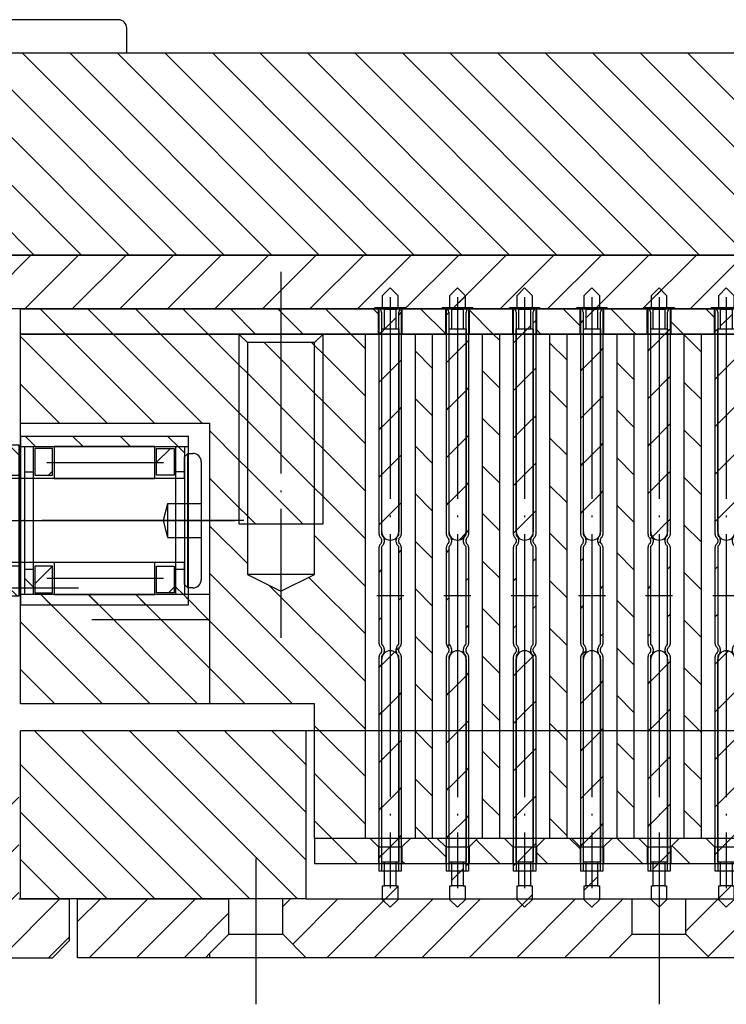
# Model space of a CAD drawing. Extents: x -1763 to 4575, y -3429 to 1051.
# Tile 54 of 80: x 3095 to 3137, y -2498 to -2440. Entities that reach past the tile are written whole.
import ezdxf

# ---------------------------------------------------------------- set-up
doc = ezdxf.new("R2010")
doc.units = 0
doc.linetypes.add('DASHED', pattern=[15, 7, -8])
doc.linetypes.add('DOT_CENTER', pattern=[14, 12, -1, 0, -1])
doc.layers.get('0').update_dxf_attribs({"linetype": 'CONTINUOUS'})
doc.layers.add('1', color=7, linetype='CONTINUOUS')
pattern_1 = [(135, (189.2647, 256.1394), (-1.4142136, -1.4142136), [])]
pattern_2 = [(135, (1e-14, 0), (-1.4142136, -1.4142136), [])]
pattern_3 = [(45, (1e-14, 0), (-1.4142136, 1.4142136), [])]
pattern_4 = [(45, (0, 0), (-1.4142136, 1.4142136), [])]
pattern_5 = [(135, (0, 0), (-1.4142136, -1.4142136), [])]

# ---------------------------------------------------------------- blocks, each defined once
blk = doc.blocks.new('WASHER_CAMROLL__30', base_point=(3092.905, -2474.051))
at = {"layer": '1', "linetype": 'CONTINUOUS'}
h = blk.add_hatch(dxfattribs=at)
h.set_pattern_fill('USER', color=6, scale=2, angle=135, pattern_type=0)
h.set_pattern_definition(pattern_1)
h.paths.add_polyline_path([(3094.9, -2465.051), (3094.1, -2465.051), (3094.1, -2466.851), (3094.9, -2466.851)])
h = blk.add_hatch(dxfattribs=at)
h.set_pattern_fill('USER', color=6, scale=2, angle=135, pattern_type=0)
h.set_pattern_definition(pattern_1)
h.paths.add_polyline_path([(3094.9, -2472.251), (3094.1, -2472.251), (3094.1, -2474.051), (3094.9, -2474.051)])
at = {"layer": '1', "color": 6, "linetype": 'CONTINUOUS'}
for p, q in [((3094.1, -2466.851), (3094.1, -2465.051)), ((3094.1, -2465.051), (3094.9, -2465.051)), ((3094.9, -2465.051), (3094.9, -2466.851)), ((3094.1, -2472.251), (3094.1, -2466.851)), ((3094.1, -2466.851), (3094.9, -2466.851)), ((3094.9, -2466.851), (3094.9, -2472.251)), ((3094.9, -2472.251), (3094.1, -2472.251)), ((3094.1, -2474.051), (3094.1, -2472.251)), ((3094.9, -2472.251), (3094.9, -2474.051)), ((3094.9, -2474.051), (3094.1, -2474.051))]:
    blk.add_line(p, q, dxfattribs=at)
at = {"layer": '1', "color": 6, "linetype": 'DOT_CENTER'}
blk.add_line((3092.905, -2469.551), (3096.197, -2469.551), dxfattribs=at)
blk = doc.blocks.new('BEARING1_T__S__24', base_point=(276.807, -508.984))
at = {"layer": '1', "linetype": 'CONTINUOUS'}
h = blk.add_hatch(dxfattribs=at)
h.set_pattern_fill('USER', color=1, scale=2, angle=45, pattern_type=0)
h.set_pattern_definition(pattern_3)
h.paths.add_polyline_path([(300.089, -498.984), (290.089, -498.984), (290.089, -499.584), (290.339, -499.584), (290.839, -499.584), (292.089, -499.584), (298.089, -499.584), (299.339, -499.584), (299.839, -499.584), (300.089, -499.584)])
h = blk.add_hatch(dxfattribs=at)
h.set_pattern_fill('USER', color=1, scale=2, angle=45, pattern_type=0)
h.set_pattern_definition(pattern_4)
h.paths.add_polyline_path([(290.839, -499.584), (290.839, -501.084), (290.339, -501.084), (290.339, -499.584)])
h = blk.add_hatch(dxfattribs=at)
h.set_pattern_fill('USER', color=1, scale=2, angle=45, pattern_type=0)
h.set_pattern_definition(pattern_3)
h.paths.add_polyline_path([(299.839, -499.584), (299.339, -499.584), (299.339, -501.084), (299.839, -501.084)])
h = blk.add_hatch(dxfattribs=at)
h.set_pattern_fill('USER', color=1, scale=2, angle=135, pattern_type=0)
h.set_pattern_definition(pattern_2)
h.paths.add_polyline_path([(291.989, -499.684), (290.939, -499.684), (290.939, -501.284), (291.989, -501.284)])
h = blk.add_hatch(dxfattribs=at)
h.set_pattern_fill('USER', color=1, scale=2, angle=135, pattern_type=0)
h.set_pattern_definition(pattern_2)
h.paths.add_polyline_path([(299.239, -499.684), (298.189, -499.684), (298.189, -501.284), (299.239, -501.284)])
h = blk.add_hatch(dxfattribs=at)
h.set_pattern_fill('USER', color=1, scale=2, angle=45, pattern_type=0)
h.set_pattern_definition(pattern_4)
h.paths.add_polyline_path([(290.839, -506.884), (290.839, -508.384), (290.339, -508.384), (290.339, -506.884)])
h = blk.add_hatch(dxfattribs=at)
h.set_pattern_fill('USER', color=1, scale=2, angle=135, pattern_type=0)
h.set_pattern_definition(pattern_2)
h.paths.add_polyline_path([(291.989, -506.684), (290.939, -506.684), (290.939, -508.284), (291.989, -508.284)])
h = blk.add_hatch(dxfattribs=at)
h.set_pattern_fill('USER', color=1, scale=2, angle=135, pattern_type=0)
h.set_pattern_definition(pattern_2)
h.paths.add_polyline_path([(299.239, -506.684), (298.189, -506.684), (298.189, -508.284), (299.239, -508.284)])
h = blk.add_hatch(dxfattribs=at)
h.set_pattern_fill('USER', color=1, scale=2, angle=45, pattern_type=0)
h.set_pattern_definition(pattern_3)
h.paths.add_polyline_path([(299.839, -506.884), (299.339, -506.884), (299.339, -508.384), (299.839, -508.384)])
h = blk.add_hatch(dxfattribs=at)
h.set_pattern_fill('USER', color=1, scale=2, angle=45, pattern_type=0)
h.set_pattern_definition(pattern_3)
h.paths.add_polyline_path([(298.089, -508.384), (292.089, -508.384), (290.839, -508.384), (290.339, -508.384), (290.089, -508.384), (290.089, -508.984), (300.089, -508.984), (300.089, -508.384), (299.839, -508.384), (299.339, -508.384)])
at = {"layer": '1', "color": 1, "linetype": 'CONTINUOUS'}
for p, q in [((290.089, -498.984), (300.089, -498.984)), ((290.089, -499.584), (290.089, -498.984)), ((300.089, -498.984), (300.089, -499.584)), ((290.089, -508.384), (290.089, -499.584)), ((290.339, -499.584), (290.089, -499.584)), ((290.339, -499.584), (290.339, -501.084)), ((290.839, -499.584), (290.339, -499.584)), ((290.839, -501.084), (290.839, -499.584)), ((292.089, -499.584), (290.839, -499.584)), ((292.089, -499.584), (298.089, -499.584)), ((292.089, -501.484), (292.089, -499.584)), ((298.089, -499.584), (292.089, -499.584)), ((299.339, -499.584), (298.089, -499.584)), ((298.089, -499.584), (298.089, -501.484)), ((299.839, -499.584), (299.339, -499.584)), ((299.339, -499.584), (299.339, -501.084)), ((299.839, -501.084), (299.839, -499.584)), ((300.089, -499.584), (299.839, -499.584)), ((300.089, -499.584), (300.089, -508.384)), ((290.939, -499.684), (290.939, -501.284)), ((291.989, -499.684), (290.939, -499.684)), ((291.989, -501.284), (291.989, -499.684)), ((298.189, -499.684), (299.239, -499.684)), ((298.189, -501.284), (298.189, -499.684)), ((299.239, -499.684), (299.239, -501.284)), ((290.339, -501.084), (290.839, -501.084)), ((290.339, -501.084), (290.339, -506.884)), ((290.839, -506.884), (290.839, -501.084)), ((290.939, -501.284), (291.989, -501.284)), ((299.239, -501.284), (298.189, -501.284)), ((299.339, -501.084), (299.339, -506.884)), ((299.839, -501.084), (299.339, -501.084)), ((299.839, -506.884), (299.839, -501.084)), ((298.089, -501.484), (292.089, -501.484)), ((292.089, -506.484), (298.089, -506.484)), ((292.089, -508.384), (292.089, -506.484)), ((298.089, -506.484), (298.089, -508.384)), ((290.339, -506.884), (290.839, -506.884)), ((290.339, -506.884), (290.339, -508.384)), ((290.839, -508.384), (290.839, -506.884)), ((290.939, -506.684), (290.939, -508.284)), ((291.989, -506.684), (290.939, -506.684)), ((291.989, -508.284), (291.989, -506.684)), ((298.189, -508.284), (298.189, -506.684)), ((298.189, -506.684), (299.239, -506.684)), ((299.239, -506.684), (299.239, -508.284)), ((299.339, -506.884), (299.339, -508.384)), ((299.339, -506.884), (299.839, -506.884)), ((299.839, -508.384), (299.839, -506.884)), ((290.089, -508.984), (290.089, -508.384)), ((290.089, -508.384), (290.339, -508.384)), ((290.339, -508.384), (290.839, -508.384)), ((290.839, -508.384), (292.089, -508.384)), ((290.939, -508.284), (291.989, -508.284)), ((298.089, -508.384), (292.089, -508.384)), ((292.089, -508.384), (298.089, -508.384)), ((298.089, -508.384), (299.339, -508.384)), ((299.239, -508.284), (298.189, -508.284)), ((299.339, -508.384), (299.839, -508.384)), ((299.839, -508.384), (300.089, -508.384)), ((300.089, -508.384), (300.089, -508.984)), ((300.089, -508.984), (290.089, -508.984))]:
    blk.add_line(p, q, dxfattribs=at)
at = {"layer": '1', "color": 1, "linetype": 'DOT_CENTER'}
for p, q in [((298.522, -500.534), (291.588, -500.534)), ((286.807, -503.984), (302.397, -503.984)), ((291.588, -507.434), (298.522, -507.434))]:
    blk.add_line(p, q, dxfattribs=at)
blk = doc.blocks.new('SHAFT_CAMROLL__31', base_point=(3080.478, -2473.551))
at = {"layer": '1', "color": 3, "linetype": 'CONTINUOUS'}
for p, q in [((3104.95, -2465.551), (3104.75, -2465.751)), ((3104.75, -2467.051), (3104.75, -2465.751)), ((3104.95, -2473.551), (3104.95, -2465.551)), ((3104.95, -2465.551), (3105.25, -2465.551)), ((3105.75, -2466.051), (3105.75, -2468.551)), ((3082.25, -2467.051), (3081.75, -2467.551)), ((3082.25, -2467.051), (3082.25, -2472.051)), ((3104.75, -2467.051), (3082.25, -2467.051)), ((3104.75, -2467.051), (3104.75, -2472.051)), ((3081.75, -2471.551), (3081.75, -2467.551)), ((3105.75, -2468.551), (3105.75, -2473.051)), ((3082.25, -2472.051), (3081.75, -2471.551)), ((3104.75, -2472.051), (3082.25, -2472.051)), ((3104.75, -2473.351), (3104.75, -2472.051)), ((3104.75, -2473.351), (3104.95, -2473.551)), ((3105.25, -2473.551), (3104.95, -2473.551))]:
    blk.add_line(p, q, dxfattribs=at)
at = {"layer": '1', "color": 3, "linetype": 'DASHED'}
for p, q in [((3103.75, -2468.551), (3103.482, -2469.551)), ((3103.75, -2468.551), (3103.75, -2469.551)), ((3105.75, -2468.551), (3103.75, -2468.551)), ((3103.482, -2469.551), (3103.75, -2470.551)), ((3103.75, -2469.551), (3103.75, -2470.551)), ((3103.75, -2470.551), (3105.75, -2470.551))]:
    blk.add_line(p, q, dxfattribs=at)
at = {"layer": '1', "color": 3, "linetype": 'DOT_CENTER'}
for p, q in [((3080.728, -2469.551), (3103.482, -2469.551)), ((3103.482, -2469.551), (3103.75, -2469.551)), ((3103.75, -2469.551), (3107.744, -2469.551))]:
    blk.add_line(p, q, dxfattribs=at)
at = {"layer": '1', "color": 3, "linetype": 'CONTINUOUS'}
for centre, start, end in [((3105.25, -2466.051), 0, 90), ((3105.25, -2473.051), -90, 0)]:
    blk.add_arc(centre, 0.5, start, end, dxfattribs=at)
at = {"layer": '1', "yscale": -1, "rotation": 180}
blk.add_blockref('BEARING1_T__S__24', (3118.283, -2474.551), dxfattribs=at)
at = {"layer": '1'}
blk.add_blockref('WASHER_CAMROLL__30', (3092.905, -2474.051), dxfattribs=at)
blk = doc.blocks.new('CAMROLL_ASSY__32', base_point=(3088.478, -2476.051))
at = {"layer": '1'}
blk.add_blockref('SHAFT_CAMROLL__31', (3080.478, -2473.551), dxfattribs=at)
blk = doc.blocks.new('LOCKRING_S', base_point=(2980.704, -2483.551))
at = {"layer": '1', "color": 2, "linetype": 'DOT_CENTER'}
blk.add_line((3077.228, -2473.551), (3098.455, -2473.551), dxfattribs=at)
at = {"layer": '1'}
blk.add_blockref('CAMROLL_ASSY__32', (3088.478, -2476.051), dxfattribs=at)
blk = doc.blocks.new('PC_S', base_point=(3100, -2495.051))
at = {"layer": '1', "linetype": 'CONTINUOUS'}
h = blk.add_hatch(dxfattribs=at)
h.set_pattern_fill('USER', color=1, scale=2, angle=45, pattern_type=0)
h.set_pattern_definition(pattern_4)
h.paths.add_polyline_path([(3107.4, -2492.051), (3107.4, -2494.151), (3106.25, -2495.301), (3106, -2495.551), (3098.4, -2495.551), (3098.4, -2492.051)])
h = blk.add_hatch(dxfattribs=at)
h.set_pattern_fill('USER', color=1, scale=2, angle=45, pattern_type=0)
h.set_pattern_definition(pattern_4)
h.paths.add_polyline_path([(3131.4, -2492.051), (3131.4, -2494.151), (3130, -2495.551), (3112, -2495.551), (3110.6, -2494.151), (3110.6, -2492.051), (3112, -2492.051)])
h = blk.add_hatch(dxfattribs=at)
h.set_pattern_fill('USER', color=1, scale=2, angle=45, pattern_type=0)
h.set_pattern_definition(pattern_4)
h.paths.add_polyline_path([(3153.75, -2492.051), (3155.4, -2492.051), (3155.4, -2494.151), (3154, -2495.551), (3136, -2495.551), (3134.6, -2494.151), (3134.6, -2492.051)])
at = {"layer": '1', "color": 1, "linetype": 'DOT_CENTER'}
for p, q in [((3109, -2489.642), (3109, -2498.324)), ((3133, -2489.642), (3133, -2498.324))]:
    blk.add_line(p, q, dxfattribs=at)
at = {"layer": '1', "color": 1, "linetype": 'CONTINUOUS'}
for p, q in [((3098.4, -2492.051), (3107.4, -2492.051)), ((3098.4, -2495.551), (3098.4, -2492.051)), ((3110.6, -2492.051), (3107.4, -2492.051)), ((3107.4, -2494.151), (3107.4, -2492.051)), ((3112, -2492.051), (3110.6, -2492.051)), ((3110.6, -2494.151), (3110.6, -2492.051)), ((3112, -2492.051), (3131.4, -2492.051)), ((3131.4, -2492.051), (3134.6, -2492.051)), ((3131.4, -2494.151), (3131.4, -2492.051)), ((3134.6, -2492.051), (3153.75, -2492.051)), ((3134.6, -2494.151), (3134.6, -2492.051)), ((3106.25, -2495.301), (3107.4, -2494.151)), ((3107.4, -2494.151), (3110.6, -2494.151)), ((3110.6, -2494.151), (3112, -2495.551)), ((3130, -2495.551), (3131.4, -2494.151)), ((3131.4, -2494.151), (3134.6, -2494.151)), ((3134.6, -2494.151), (3136, -2495.551)), ((3106, -2495.551), (3098.4, -2495.551)), ((3106, -2495.551), (3106.25, -2495.301)), ((3106.25, -2495.551), (3106, -2495.551)), ((3106.25, -2495.301), (3106.25, -2495.551)), ((3112, -2495.551), (3106.25, -2495.551)), ((3130, -2495.551), (3112, -2495.551)), ((3136, -2495.551), (3130, -2495.551)), ((3154, -2495.551), (3136, -2495.551))]:
    blk.add_line(p, q, dxfattribs=at)
blk = doc.blocks.new('PC_STIFF_S__33', base_point=(3095, -2501.758))
at = {"layer": '1', "linetype": 'CONTINUOUS'}
h = blk.add_hatch(dxfattribs=at)
h.set_pattern_fill('USER', color=5, scale=2, angle=135, pattern_type=0)
h.set_pattern_definition(pattern_5)
h.paths.add_polyline_path([(3112, -2482.051), (3112, -2492.051), (3098.4, -2492.051), (3095, -2492.051), (3095, -2482.051)])
at = {"layer": '1', "color": 5, "linetype": 'CONTINUOUS'}
for p, q in [((3112, -2482.051), (3095, -2482.051)), ((3095, -2492.051), (3095, -2482.051)), ((3153.75, -2482.051), (3112, -2482.051)), ((3112, -2492.051), (3112, -2482.051)), ((3098.4, -2492.051), (3095, -2492.051)), ((3112, -2492.051), (3098.4, -2492.051)), ((3112, -2492.051), (3153.75, -2492.051))]:
    blk.add_line(p, q, dxfattribs=at)
at = {"layer": '1'}
blk.add_blockref('PC_S', (3100, -2495.051), dxfattribs=at)
blk = doc.blocks.new('RI_2010_12_5', base_point=(3200, -2249.617))
at = {"layer": '1', "linetype": 'CONTINUOUS'}
h = blk.add_hatch(dxfattribs=at)
h.set_pattern_fill('USER', color=4, scale=2, angle=45, pattern_type=0)
h.set_pattern_definition([(45, (6e-14, 435.158), (-1.4142136, 1.4142136), [])])
h.paths.add_polyline_path([(3076.5, -2486.551), (3075.75, -2486.551), (3075.75, -2490.551), (3077.5, -2490.551), (3077.5, -2495.551), (3080, -2495.551), (3096.9, -2495.551), (3097.9, -2494.551), (3097.9, -2492.051), (3094.9, -2492.051), (3094.9, -2485.551), (3093.9, -2484.551), (3080, -2484.551), (3080, -2476.051), (3080, -2471.051), (3080, -2466.051), (3079.5, -2465.551), (3076.5, -2465.551)])
at = {"layer": '1', "color": 4, "linetype": 'CONTINUOUS'}
for p, q in [((3094.9, -2492.051), (3097.9, -2492.051)), ((3097.9, -2492.051), (3097.9, -2494.551)), ((3096.9, -2495.551), (3097.9, -2494.551)), ((3080, -2495.551), (3096.9, -2495.551))]:
    blk.add_line(p, q, dxfattribs=at)
blk = doc.blocks.new('RI_ASSY_S', base_point=(3034.9, -2508.833))
blk.add_blockref('RI_2010_12_5', (3200, -2249.617))
at = {"layer": '1'}
for name, p in [('LOCKRING_S', (2980.704, -2483.551)), ('PC_STIFF_S__33', (3095, -2501.758))]:
    blk.add_blockref(name, p, dxfattribs=at)
blk = doc.blocks.new('DUTBD__34', base_point=(3055.22, -2456.951))
at = {"layer": '1', "linetype": 'CONTINUOUS'}
h = blk.add_hatch(dxfattribs=at)
h.set_pattern_fill('USER', color=3, scale=2, angle=45, pattern_type=0)
h.set_pattern_definition(pattern_4)
h.paths.add_polyline_path([(3152, -2453.751), (3055.22, -2453.751), (3055.22, -2456.951), (3152, -2456.951)])
at = {"layer": '1', "color": 3, "linetype": 'CONTINUOUS'}
for p, q in [((3055.22, -2453.751), (3152, -2453.751)), ((3152, -2456.951), (3055.22, -2456.951))]:
    blk.add_line(p, q, dxfattribs=at)
blk = doc.blocks.new('ISOLATOR2_S', base_point=(3100, -2489.951))
at = {"layer": '1', "linetype": 'CONTINUOUS'}
h = blk.add_hatch(dxfattribs=at)
h.set_pattern_fill('USER', color=1, scale=2, angle=135, pattern_type=0)
h.set_pattern_definition(pattern_5)
h.paths.add_polyline_path([(3115.8, -2488.451), (3116.3, -2488.951), (3116.3, -2489.951), (3112.5, -2489.951), (3112.5, -2488.451)])
h = blk.add_hatch(dxfattribs=at)
h.set_pattern_fill('USER', color=1, scale=2, angle=135, pattern_type=0)
h.set_pattern_definition(pattern_5)
h.paths.add_polyline_path([(3119.8, -2488.451), (3120.3, -2488.951), (3120.3, -2489.951), (3117.7, -2489.951), (3117.7, -2488.951), (3118.2, -2488.451)])
h = blk.add_hatch(dxfattribs=at)
h.set_pattern_fill('USER', color=1, scale=2, angle=135, pattern_type=0)
h.set_pattern_definition(pattern_5)
h.paths.add_polyline_path([(3123.8, -2488.451), (3124.3, -2488.951), (3124.3, -2489.951), (3121.7, -2489.951), (3121.7, -2488.951), (3122.2, -2488.451)])
h = blk.add_hatch(dxfattribs=at)
h.set_pattern_fill('USER', color=1, scale=2, angle=135, pattern_type=0)
h.set_pattern_definition(pattern_5)
h.paths.add_polyline_path([(3127.8, -2488.451), (3128.3, -2488.951), (3128.3, -2489.951), (3125.7, -2489.951), (3125.7, -2488.951), (3126.2, -2488.451)])
h = blk.add_hatch(dxfattribs=at)
h.set_pattern_fill('USER', color=1, scale=2, angle=135, pattern_type=0)
h.set_pattern_definition(pattern_5)
h.paths.add_polyline_path([(3131.8, -2488.451), (3132.3, -2488.951), (3132.3, -2489.951), (3129.7, -2489.951), (3129.7, -2488.951), (3130.2, -2488.451)])
h = blk.add_hatch(dxfattribs=at)
h.set_pattern_fill('USER', color=1, scale=2, angle=135, pattern_type=0)
h.set_pattern_definition(pattern_5)
h.paths.add_polyline_path([(3135.8, -2488.451), (3136.3, -2488.951), (3136.3, -2489.951), (3133.7, -2489.951), (3133.7, -2488.951), (3134.2, -2488.451)])
at = {"layer": '1', "color": 1, "linetype": 'CONTINUOUS'}
for p, q in [((3115.8, -2488.451), (3112.5, -2488.451)), ((3112.5, -2488.451), (3112.5, -2489.951)), ((3118.2, -2488.451), (3115.8, -2488.451)), ((3115.8, -2488.451), (3116.3, -2488.951)), ((3118.2, -2488.451), (3117.7, -2488.951)), ((3119.8, -2488.451), (3118.2, -2488.451)), ((3122.2, -2488.451), (3119.8, -2488.451)), ((3119.8, -2488.451), (3120.3, -2488.951)), ((3122.2, -2488.451), (3121.7, -2488.951)), ((3123.8, -2488.451), (3122.2, -2488.451)), ((3126.2, -2488.451), (3123.8, -2488.451)), ((3123.8, -2488.451), (3124.3, -2488.951)), ((3126.2, -2488.451), (3125.7, -2488.951)), ((3127.8, -2488.451), (3126.2, -2488.451)), ((3130.2, -2488.451), (3127.8, -2488.451)), ((3127.8, -2488.451), (3128.3, -2488.951)), ((3130.2, -2488.451), (3129.7, -2488.951)), ((3131.8, -2488.451), (3130.2, -2488.451)), ((3134.2, -2488.451), (3131.8, -2488.451)), ((3131.8, -2488.451), (3132.3, -2488.951)), ((3134.2, -2488.451), (3133.7, -2488.951)), ((3135.8, -2488.451), (3134.2, -2488.451)), ((3138.2, -2488.451), (3135.8, -2488.451)), ((3135.8, -2488.451), (3136.3, -2488.951)), ((3116.3, -2488.951), (3116.3, -2489.951)), ((3116.3, -2488.951), (3117.7, -2488.951)), ((3117.7, -2488.951), (3117.7, -2489.951)), ((3120.3, -2488.951), (3120.3, -2489.951)), ((3120.3, -2488.951), (3121.7, -2488.951)), ((3121.7, -2488.951), (3121.7, -2489.951)), ((3124.3, -2488.951), (3124.3, -2489.951)), ((3124.3, -2488.951), (3125.7, -2488.951)), ((3125.7, -2488.951), (3125.7, -2489.951)), ((3128.3, -2488.951), (3128.3, -2489.951)), ((3128.3, -2488.951), (3129.7, -2488.951)), ((3129.7, -2488.951), (3129.7, -2489.951)), ((3132.3, -2488.951), (3132.3, -2489.951)), ((3132.3, -2488.951), (3133.7, -2488.951)), ((3133.7, -2488.951), (3133.7, -2489.951)), ((3136.3, -2488.951), (3136.3, -2489.951)), ((3136.3, -2488.951), (3137.7, -2488.951)), ((3112.5, -2489.951), (3116.3, -2489.951)), ((3116.3, -2489.951), (3117.7, -2489.951)), ((3117.7, -2489.951), (3120.3, -2489.951)), ((3120.3, -2489.951), (3121.7, -2489.951)), ((3121.7, -2489.951), (3124.3, -2489.951)), ((3124.3, -2489.951), (3125.7, -2489.951)), ((3125.7, -2489.951), (3128.3, -2489.951)), ((3128.3, -2489.951), (3129.7, -2489.951)), ((3129.7, -2489.951), (3132.3, -2489.951)), ((3132.3, -2489.951), (3133.7, -2489.951)), ((3133.7, -2489.951), (3136.3, -2489.951)), ((3136.3, -2489.951), (3137.7, -2489.951))]:
    blk.add_line(p, q, dxfattribs=at)
blk = doc.blocks.new('ISOLATOR1_S', base_point=(3095, -2458.451))
at = {"layer": '1', "linetype": 'CONTINUOUS'}
h = blk.add_hatch(dxfattribs=at)
h.set_pattern_fill('USER', color=1, scale=2, angle=135, pattern_type=0)
h.set_pattern_definition(pattern_5)
h.paths.add_polyline_path([(3116.3, -2456.951), (3116.3, -2458.451), (3095, -2458.451), (3095, -2456.951)])
h = blk.add_hatch(dxfattribs=at)
h.set_pattern_fill('USER', color=1, scale=2, angle=135, pattern_type=0)
h.set_pattern_definition(pattern_5)
h.paths.add_polyline_path([(3120.3, -2456.951), (3120.3, -2458.451), (3117.7, -2458.451), (3117.7, -2456.951)])
h = blk.add_hatch(dxfattribs=at)
h.set_pattern_fill('USER', color=1, scale=2, angle=135, pattern_type=0)
h.set_pattern_definition(pattern_5)
h.paths.add_polyline_path([(3124.3, -2456.951), (3124.3, -2458.451), (3121.7, -2458.451), (3121.7, -2456.951)])
h = blk.add_hatch(dxfattribs=at)
h.set_pattern_fill('USER', color=1, scale=2, angle=135, pattern_type=0)
h.set_pattern_definition(pattern_5)
h.paths.add_polyline_path([(3128.3, -2456.951), (3128.3, -2458.451), (3125.7, -2458.451), (3125.7, -2456.951)])
h = blk.add_hatch(dxfattribs=at)
h.set_pattern_fill('USER', color=1, scale=2, angle=135, pattern_type=0)
h.set_pattern_definition(pattern_5)
h.paths.add_polyline_path([(3132.3, -2456.951), (3132.3, -2458.451), (3129.7, -2458.451), (3129.7, -2456.951)])
h = blk.add_hatch(dxfattribs=at)
h.set_pattern_fill('USER', color=1, scale=2, angle=135, pattern_type=0)
h.set_pattern_definition(pattern_5)
h.paths.add_polyline_path([(3136.3, -2456.951), (3136.3, -2458.451), (3133.7, -2458.451), (3133.7, -2456.951)])
at = {"layer": '1', "color": 1, "linetype": 'CONTINUOUS'}
for p, q in [((3095, -2456.951), (3116.3, -2456.951)), ((3095, -2458.451), (3095, -2456.951)), ((3116.3, -2456.951), (3117.7, -2456.951)), ((3116.3, -2458.451), (3116.3, -2456.951)), ((3117.7, -2456.951), (3120.3, -2456.951)), ((3117.7, -2456.951), (3117.7, -2458.451)), ((3120.3, -2456.951), (3121.7, -2456.951)), ((3120.3, -2458.451), (3120.3, -2456.951)), ((3121.7, -2456.951), (3124.3, -2456.951)), ((3121.7, -2456.951), (3121.7, -2458.451)), ((3124.3, -2456.951), (3125.7, -2456.951)), ((3124.3, -2458.451), (3124.3, -2456.951)), ((3125.7, -2456.951), (3128.3, -2456.951)), ((3125.7, -2456.951), (3125.7, -2458.451)), ((3128.3, -2456.951), (3129.7, -2456.951)), ((3128.3, -2458.451), (3128.3, -2456.951)), ((3129.7, -2456.951), (3132.3, -2456.951)), ((3129.7, -2456.951), (3129.7, -2458.451)), ((3132.3, -2456.951), (3133.7, -2456.951)), ((3132.3, -2458.451), (3132.3, -2456.951)), ((3133.7, -2456.951), (3136.3, -2456.951)), ((3133.7, -2456.951), (3133.7, -2458.451)), ((3136.3, -2456.951), (3137.7, -2456.951)), ((3136.3, -2458.451), (3136.3, -2456.951)), ((3116.3, -2458.451), (3095, -2458.451)), ((3117.7, -2458.451), (3116.3, -2458.451)), ((3120.3, -2458.451), (3117.7, -2458.451)), ((3121.7, -2458.451), (3120.3, -2458.451)), ((3124.3, -2458.451), (3121.7, -2458.451)), ((3125.7, -2458.451), (3124.3, -2458.451)), ((3128.3, -2458.451), (3125.7, -2458.451)), ((3129.7, -2458.451), (3128.3, -2458.451)), ((3132.3, -2458.451), (3129.7, -2458.451)), ((3133.7, -2458.451), (3132.3, -2458.451)), ((3136.3, -2458.451), (3133.7, -2458.451)), ((3137.7, -2458.451), (3136.3, -2458.451))]:
    blk.add_line(p, q, dxfattribs=at)
blk = doc.blocks.new('POGO__S__35', base_point=(-479.677, -427.198))
at = {"layer": '1', "linetype": 'CONTINUOUS'}
h = blk.add_hatch(dxfattribs=at)
h.set_pattern_fill('USER', color=1, scale=2, angle=45, pattern_type=0)
h.set_pattern_definition(pattern_4)
h.paths.add_polyline_path([(-478.833, -428.568), (-479.519, -428.568), (-479.626, -428.568), (-479.626, -427.748), (-479.176, -427.298), (-478.726, -427.748), (-478.726, -428.568)])
h = blk.add_hatch(dxfattribs=at)
h.set_pattern_fill('USER', color=1, scale=2, angle=45, pattern_type=0)
h.set_pattern_definition(pattern_4)
h.paths.add_polyline_path([(-478.833, -429.738), (-479.519, -429.738), (-479.519, -428.568), (-478.833, -428.568)])
h = blk.add_hatch(dxfattribs=at)
h.set_pattern_fill('USER', color=1, scale=2, angle=45, pattern_type=0)
h.set_pattern_definition(pattern_4)
edge = h.paths.add_edge_path()
edge.add_arc((-479.167, -441.807), 0.501, 270, 360, ccw=False)
edge.add_line((-479.167, -442.308), (-479.176, -442.308))
edge.add_arc((-479.176, -441.807), 0.501, 540, 270, ccw=False)
edge.add_line((-479.677, -441.807), (-479.677, -429.738))
edge.add_line((-479.677, -429.738), (-479.519, -429.738))
edge.add_line((-479.519, -429.738), (-478.833, -429.738))
edge.add_line((-478.833, -429.738), (-478.666, -429.738))
edge.add_line((-478.666, -429.738), (-478.666, -441.807))
at = {"layer": '1', "color": 7, "linetype": 'CONTINUOUS'}
for p, q in [((-479.176, -427.298), (-479.626, -427.748)), ((-478.726, -427.748), (-479.176, -427.298)), ((-479.626, -428.568), (-479.626, -427.748)), ((-478.726, -427.748), (-478.726, -428.568)), ((-479.519, -428.568), (-479.626, -428.568)), ((-479.519, -428.568), (-478.833, -428.568)), ((-479.519, -429.738), (-479.519, -428.568)), ((-478.833, -428.568), (-478.833, -429.738)), ((-478.726, -428.568), (-478.833, -428.568)), ((-479.677, -441.807), (-479.677, -429.738)), ((-479.677, -429.738), (-479.519, -429.738)), ((-479.519, -429.738), (-478.833, -429.738)), ((-478.833, -429.738), (-478.666, -429.738)), ((-478.666, -429.738), (-478.666, -441.807)), ((-479.167, -442.308), (-479.176, -442.308))]:
    blk.add_line(p, q, dxfattribs=at)
for centre, start, end in [((-479.176, -441.807), 180, -90), ((-479.167, -441.807), -90, 0)]:
    blk.add_arc(centre, 0.501, start, end, dxfattribs=at)
blk = doc.blocks.new('POGO__S__36', base_point=(-479.677, -463.998))
at = {"layer": '1', "linetype": 'CONTINUOUS'}
h = blk.add_hatch(dxfattribs=at)
h.set_pattern_fill('USER', color=1, scale=2, angle=45, pattern_type=0)
h.set_pattern_definition(pattern_4)
edge = h.paths.add_edge_path()
edge.add_arc((-479.167, -449.389), 0.501, 0, 90)
edge.add_line((-479.167, -448.888), (-479.176, -448.888))
edge.add_arc((-479.176, -449.389), 0.501, 90, 180)
edge.add_line((-479.677, -449.389), (-479.677, -461.458))
edge.add_line((-479.677, -461.458), (-479.519, -461.458))
edge.add_line((-479.519, -461.458), (-478.833, -461.458))
edge.add_line((-478.833, -461.458), (-478.666, -461.458))
edge.add_line((-478.666, -461.458), (-478.666, -449.389))
h = blk.add_hatch(dxfattribs=at)
h.set_pattern_fill('USER', color=1, scale=2, angle=45, pattern_type=0)
h.set_pattern_definition(pattern_4)
h.paths.add_polyline_path([(-478.833, -461.458), (-479.519, -461.458), (-479.519, -462.878), (-478.833, -462.878)])
h = blk.add_hatch(dxfattribs=at)
h.set_pattern_fill('USER', color=1, scale=2, angle=45, pattern_type=0)
h.set_pattern_definition(pattern_4)
h.paths.add_polyline_path([(-478.833, -462.878), (-479.519, -462.878), (-479.626, -462.878), (-479.626, -463.698), (-479.176, -464.148), (-478.726, -463.698), (-478.726, -462.878)])
at = {"layer": '1', "color": 7, "linetype": 'CONTINUOUS'}
for p, q in [((-479.176, -448.888), (-479.167, -448.888)), ((-479.677, -461.458), (-479.677, -449.389)), ((-478.666, -449.389), (-478.666, -461.458)), ((-479.519, -461.458), (-479.677, -461.458)), ((-479.519, -462.878), (-479.519, -461.458)), ((-478.833, -461.458), (-479.519, -461.458)), ((-478.833, -461.458), (-478.833, -462.878)), ((-478.666, -461.458), (-478.833, -461.458)), ((-479.626, -462.878), (-479.519, -462.878)), ((-479.626, -463.698), (-479.626, -462.878)), ((-478.833, -462.878), (-479.519, -462.878)), ((-478.833, -462.878), (-478.726, -462.878)), ((-478.726, -462.878), (-478.726, -463.698)), ((-479.626, -463.698), (-479.176, -464.148)), ((-479.176, -464.148), (-478.726, -463.698))]:
    blk.add_line(p, q, dxfattribs=at)
for centre, start, end in [((-479.176, -449.389), 90, 180), ((-479.167, -449.389), 0, 90)]:
    blk.add_arc(centre, 0.501, start, end, dxfattribs=at)
blk = doc.blocks.new('SIGNAL_POGO_S__S', base_point=(-480.086, -458.109))
at = {"layer": '1', "linetype": 'CONTINUOUS'}
h = blk.add_hatch(dxfattribs=at)
h.set_pattern_fill('USER', color=6, scale=2, angle=45, pattern_type=0)
h.set_pattern_definition(pattern_4)
edge = h.paths.add_edge_path()
edge.add_arc((-479.786, -448.768), 0.25, 0, 45)
edge.add_line((-479.609, -448.591), (-479.656, -448.544))
edge.add_arc((-479.586, -448.473), 0.1, 540, 225, ccw=False)
edge.add_line((-479.686, -448.473), (-479.686, -442.723))
edge.add_arc((-479.586, -442.723), 0.1, 495, 540, ccw=False)
edge.add_line((-479.656, -442.652), (-479.609, -442.605))
edge.add_arc((-479.786, -442.428), 0.25, -45, 0)
edge.add_line((-479.536, -442.428), (-479.536, -442.268))
edge.add_arc((-479.786, -442.268), 0.25, 0, 45)
edge.add_line((-479.609, -442.091), (-479.656, -442.044))
edge.add_arc((-479.586, -441.973), 0.1, 540, 225, ccw=False)
edge.add_line((-479.686, -441.973), (-479.686, -428.748))
edge.add_arc((-479.936, -428.748), 0.25, 0, 90)
edge.add_line((-479.936, -428.498), (-480.086, -428.498))
edge.add_line((-480.086, -428.498), (-480.086, -428.548))
edge.add_line((-480.086, -428.548), (-479.936, -428.548))
edge.add_arc((-479.936, -428.648), 0.1, 360, 450, ccw=False)
edge.add_line((-479.836, -428.648), (-479.836, -441.973))
edge.add_arc((-479.586, -441.973), 0.25, 180, -135)
edge.add_line((-479.762, -442.15), (-479.715, -442.197))
edge.add_arc((-479.786, -442.268), 0.1, 360, 405, ccw=False)
edge.add_line((-479.686, -442.268), (-479.686, -442.428))
edge.add_arc((-479.786, -442.428), 0.1, 315, 360, ccw=False)
edge.add_line((-479.715, -442.499), (-479.762, -442.546))
edge.add_arc((-479.586, -442.723), 0.25, 135, 180)
edge.add_line((-479.836, -442.723), (-479.836, -448.473))
edge.add_arc((-479.586, -448.473), 0.25, 180, -135)
edge.add_line((-479.762, -448.65), (-479.715, -448.697))
edge.add_arc((-479.786, -448.768), 0.1, 360, 405, ccw=False)
edge.add_line((-479.686, -448.768), (-479.686, -448.928))
edge.add_arc((-479.786, -448.928), 0.1, 315, 360, ccw=False)
edge.add_line((-479.715, -448.999), (-479.762, -449.046))
edge.add_arc((-479.586, -449.223), 0.25, 135, 180)
edge.add_line((-479.836, -449.223), (-479.836, -461.998))
edge.add_line((-479.836, -461.998), (-479.686, -461.998))
edge.add_line((-479.686, -461.998), (-479.686, -449.223))
edge.add_arc((-479.586, -449.223), 0.1, 495, 540, ccw=False)
edge.add_line((-479.656, -449.152), (-479.609, -449.105))
edge.add_arc((-479.786, -448.928), 0.25, -45, 0)
edge.add_line((-479.536, -448.928), (-479.536, -448.768))
h = blk.add_hatch(dxfattribs=at)
h.set_pattern_fill('USER', color=6, scale=2, angle=45, pattern_type=0)
h.set_pattern_definition(pattern_4)
edge = h.paths.add_edge_path()
edge.add_line((-478.695, -448.544), (-478.742, -448.591))
edge.add_arc((-478.566, -448.768), 0.25, 135, 180)
edge.add_line((-478.816, -448.768), (-478.816, -448.928))
edge.add_arc((-478.566, -448.928), 0.25, 180, -135)
edge.add_line((-478.742, -449.105), (-478.695, -449.152))
edge.add_arc((-478.766, -449.223), 0.1, 360, 405, ccw=False)
edge.add_line((-478.666, -449.223), (-478.666, -461.998))
edge.add_line((-478.666, -461.998), (-478.516, -461.998))
edge.add_line((-478.516, -461.998), (-478.516, -449.223))
edge.add_arc((-478.766, -449.223), 0.25, 0, 45)
edge.add_line((-478.589, -449.046), (-478.636, -448.999))
edge.add_arc((-478.566, -448.928), 0.1, 540, 225, ccw=False)
edge.add_line((-478.666, -448.928), (-478.666, -448.768))
edge.add_arc((-478.566, -448.768), 0.1, 495, 540, ccw=False)
edge.add_line((-478.636, -448.697), (-478.589, -448.65))
edge.add_arc((-478.766, -448.473), 0.25, -45, 0)
edge.add_line((-478.516, -448.473), (-478.516, -442.723))
edge.add_arc((-478.766, -442.723), 0.25, 0, 45)
edge.add_line((-478.589, -442.546), (-478.636, -442.499))
edge.add_arc((-478.566, -442.428), 0.1, 540, 225, ccw=False)
edge.add_line((-478.666, -442.428), (-478.666, -442.268))
edge.add_arc((-478.566, -442.268), 0.1, 495, 540, ccw=False)
edge.add_line((-478.636, -442.197), (-478.589, -442.15))
edge.add_arc((-478.766, -441.973), 0.25, -45, 0)
edge.add_line((-478.516, -441.973), (-478.516, -428.648))
edge.add_arc((-478.416, -428.648), 0.1, 450, 540, ccw=False)
edge.add_line((-478.416, -428.548), (-478.266, -428.548))
edge.add_line((-478.266, -428.548), (-478.266, -428.498))
edge.add_line((-478.266, -428.498), (-478.416, -428.498))
edge.add_arc((-478.416, -428.748), 0.25, 90, 180)
edge.add_line((-478.666, -428.748), (-478.666, -441.973))
edge.add_arc((-478.766, -441.973), 0.1, 315, 360, ccw=False)
edge.add_line((-478.695, -442.044), (-478.742, -442.091))
edge.add_arc((-478.566, -442.268), 0.25, 135, 180)
edge.add_line((-478.816, -442.268), (-478.816, -442.428))
edge.add_arc((-478.566, -442.428), 0.25, 180, -135)
edge.add_line((-478.742, -442.605), (-478.695, -442.652))
edge.add_arc((-478.766, -442.723), 0.1, 360, 405, ccw=False)
edge.add_line((-478.666, -442.723), (-478.666, -448.473))
edge.add_arc((-478.766, -448.473), 0.1, 315, 360, ccw=False)
at = {"layer": '1', "color": 6, "linetype": 'DOT_CENTER'}
for p, q in [((-479.176, -427.847), (-479.176, -445.598)), ((-479.979, -445.598), (-479.176, -445.598)), ((-479.176, -445.598), (-479.176, -463.009)), ((-479.176, -445.598), (-478.372, -445.598))]:
    blk.add_line(p, q, dxfattribs=at)
at = {"layer": '1', "color": 6, "linetype": 'CONTINUOUS'}
for p, q in [((-480.086, -428.548), (-480.086, -428.498)), ((-480.086, -428.498), (-479.936, -428.498)), ((-479.936, -428.498), (-480.086, -428.498)), ((-479.936, -428.548), (-480.086, -428.548)), ((-478.416, -428.498), (-479.936, -428.498)), ((-479.836, -441.973), (-479.836, -428.648)), ((-479.686, -428.748), (-479.686, -441.973)), ((-478.666, -441.973), (-478.666, -428.748)), ((-478.516, -428.648), (-478.516, -441.973)), ((-478.266, -428.498), (-478.416, -428.498)), ((-478.416, -428.498), (-478.266, -428.498)), ((-478.266, -428.548), (-478.416, -428.548)), ((-478.266, -428.498), (-478.266, -428.548)), ((-479.762, -442.15), (-479.715, -442.197)), ((-479.656, -442.044), (-479.609, -442.091)), ((-478.742, -442.091), (-478.695, -442.044)), ((-478.589, -442.15), (-478.636, -442.197)), ((-479.836, -448.473), (-479.836, -442.723)), ((-479.715, -442.499), (-479.762, -442.546)), ((-479.686, -442.268), (-479.686, -442.428)), ((-479.686, -442.723), (-479.686, -448.473)), ((-479.609, -442.605), (-479.656, -442.652)), ((-479.536, -442.268), (-479.536, -442.428)), ((-478.816, -442.428), (-478.816, -442.268)), ((-478.695, -442.652), (-478.742, -442.605)), ((-478.666, -442.428), (-478.666, -442.268)), ((-478.666, -448.473), (-478.666, -442.723)), ((-478.589, -442.546), (-478.636, -442.499)), ((-478.516, -442.723), (-478.516, -448.473)), ((-479.762, -448.65), (-479.715, -448.697)), ((-479.656, -448.544), (-479.609, -448.591)), ((-478.742, -448.591), (-478.695, -448.544)), ((-478.589, -448.65), (-478.636, -448.697)), ((-479.836, -461.998), (-479.836, -449.223)), ((-479.715, -448.999), (-479.762, -449.046)), ((-479.686, -448.768), (-479.686, -448.928)), ((-479.686, -449.223), (-479.686, -461.998)), ((-479.609, -449.105), (-479.656, -449.152)), ((-479.536, -448.768), (-479.536, -448.928)), ((-478.816, -448.928), (-478.816, -448.768)), ((-478.695, -449.152), (-478.742, -449.105)), ((-478.666, -448.928), (-478.666, -448.768)), ((-478.666, -461.998), (-478.666, -449.223)), ((-478.589, -449.046), (-478.636, -448.999)), ((-478.516, -449.223), (-478.516, -461.998)), ((-479.686, -461.998), (-479.836, -461.998)), ((-478.666, -461.998), (-479.686, -461.998)), ((-478.516, -461.998), (-478.666, -461.998))]:
    blk.add_line(p, q, dxfattribs=at)
for centre, radius, start, end in [((-479.936, -428.748), 0.25, 0, 90), ((-479.936, -428.648), 0.1, 0, 90), ((-478.416, -428.748), 0.25, 90, 180), ((-478.416, -428.648), 0.1, 90, 180), ((-479.586, -441.973), 0.25, 180, -135), ((-479.786, -442.268), 0.1, 0, 45), ((-479.586, -441.973), 0.1, 180, -135), ((-479.786, -442.268), 0.25, 0, 45), ((-478.566, -442.268), 0.25, 135, 180), ((-478.766, -441.973), 0.1, -45, 0), ((-478.566, -442.268), 0.1, 135, 180), ((-478.766, -441.973), 0.25, -45, 0), ((-479.586, -442.723), 0.25, 135, 180), ((-479.786, -442.428), 0.1, -45, 0), ((-479.586, -442.723), 0.1, 135, 180), ((-479.786, -442.428), 0.25, -45, 0), ((-478.566, -442.428), 0.25, 180, -135), ((-478.766, -442.723), 0.1, 0, 45), ((-478.566, -442.428), 0.1, 180, -135), ((-478.766, -442.723), 0.25, 0, 45), ((-479.586, -448.473), 0.25, 180, -135), ((-479.586, -448.473), 0.1, 180, -135), ((-479.786, -448.768), 0.25, 0, 45), ((-478.566, -448.768), 0.25, 135, 180), ((-478.766, -448.473), 0.1, -45, 0), ((-478.766, -448.473), 0.25, -45, 0), ((-479.586, -449.223), 0.25, 135, 180), ((-479.786, -448.768), 0.1, 0, 45), ((-479.786, -448.928), 0.1, -45, 0), ((-479.586, -449.223), 0.1, 135, 180), ((-479.786, -448.928), 0.25, -45, 0), ((-478.566, -448.928), 0.25, 180, -135), ((-478.766, -449.223), 0.1, 0, 45), ((-478.566, -448.768), 0.1, 135, 180), ((-478.566, -448.928), 0.1, 180, -135), ((-478.766, -449.223), 0.25, 0, 45)]:
    blk.add_arc(centre, radius, start, end, dxfattribs=at)
at = {"layer": '1'}
for name, p in [('POGO__S__35', (-479.677, -427.198)), ('POGO__S__36', (-479.677, -463.998))]:
    blk.add_blockref(name, p, dxfattribs=at)
blk = doc.blocks.new('POGORING_S', base_point=(3100, -2500.508))
at = {"layer": '1', "linetype": 'CONTINUOUS'}
h = blk.add_hatch(dxfattribs=at)
h.set_pattern_fill('USER', scale=2, angle=135, pattern_type=0)
h.set_pattern_definition(pattern_5)
h.paths.add_polyline_path([(3115.5, -2458.451), (3113, -2458.451), (3113, -2469.751), (3112.5, -2469.751), (3108.5, -2469.751), (3108, -2469.751), (3108, -2458.451), (3095, -2458.451), (3095, -2463.751), (3106.25, -2463.751), (3106.25, -2473.951), (3106.25, -2480.451), (3112.5, -2480.451), (3112.5, -2488.451), (3115.5, -2488.451)])
h.paths.add_polyline_path([(3112.5, -2472.751), (3110.5, -2473.751), (3108.5, -2472.751), (3108.5, -2469.751), (3108.5, -2458.951), (3112.5, -2458.951), (3112.5, -2469.751)], flags=16)
h = blk.add_hatch(dxfattribs=at)
h.set_pattern_fill('USER', scale=2, angle=135, pattern_type=0)
h.set_pattern_definition(pattern_5)
h.paths.add_polyline_path([(3108.5, -2458.951), (3108, -2458.451), (3108, -2469.751), (3108.5, -2469.751)])
h = blk.add_hatch(dxfattribs=at)
h.set_pattern_fill('USER', scale=2, angle=135, pattern_type=0)
h.set_pattern_definition(pattern_5)
h.paths.add_polyline_path([(3113, -2458.451), (3112.5, -2458.951), (3112.5, -2469.751), (3113, -2469.751)])
h = blk.add_hatch(dxfattribs=at)
h.set_pattern_fill('USER', scale=2, angle=135, pattern_type=0)
h.set_pattern_definition(pattern_5)
h.paths.add_polyline_path([(3119.5, -2458.451), (3118.5, -2458.451), (3118.5, -2488.451), (3119.5, -2488.451)])
h = blk.add_hatch(dxfattribs=at)
h.set_pattern_fill('USER', scale=2, angle=135, pattern_type=0)
h.set_pattern_definition(pattern_5)
h.paths.add_polyline_path([(3123.5, -2458.451), (3122.5, -2458.451), (3122.5, -2488.451), (3123.5, -2488.451)])
h = blk.add_hatch(dxfattribs=at)
h.set_pattern_fill('USER', scale=2, angle=135, pattern_type=0)
h.set_pattern_definition(pattern_5)
h.paths.add_polyline_path([(3127.5, -2458.451), (3126.5, -2458.451), (3126.5, -2488.451), (3127.5, -2488.451)])
h = blk.add_hatch(dxfattribs=at)
h.set_pattern_fill('USER', scale=2, angle=135, pattern_type=0)
h.set_pattern_definition(pattern_5)
h.paths.add_polyline_path([(3131.5, -2458.451), (3130.5, -2458.451), (3130.5, -2488.451), (3131.5, -2488.451)])
h = blk.add_hatch(dxfattribs=at)
h.set_pattern_fill('USER', scale=2, angle=135, pattern_type=0)
h.set_pattern_definition(pattern_5)
h.paths.add_polyline_path([(3135.5, -2458.451), (3134.5, -2458.451), (3134.5, -2488.451), (3135.5, -2488.451)])
h = blk.add_hatch(dxfattribs=at)
h.set_pattern_fill('USER', scale=2, angle=135, pattern_type=0)
h.set_pattern_definition(pattern_5)
h.paths.add_polyline_path([(3106.25, -2473.951), (3095, -2473.951), (3095, -2480.451), (3106.25, -2480.451)])
at = {"layer": '1', "color": 7, "linetype": 'DOT_CENTER'}
blk.add_line((3110.5, -2454.752), (3110.5, -2476.532), dxfattribs=at)
at = {"layer": '1', "color": 7, "linetype": 'CONTINUOUS'}
for p, q in [((3095, -2458.451), (3108, -2458.451)), ((3095, -2463.751), (3095, -2458.451)), ((3108, -2458.451), (3108.5, -2458.951)), ((3108, -2458.451), (3113, -2458.451)), ((3108, -2458.451), (3108, -2469.751)), ((3112.5, -2458.951), (3113, -2458.451)), ((3113, -2458.451), (3115.5, -2458.451)), ((3113, -2469.751), (3113, -2458.451)), ((3115.5, -2458.451), (3115.5, -2488.451)), ((3115.5, -2458.451), (3118.5, -2458.451)), ((3118.5, -2488.451), (3118.5, -2458.451)), ((3118.5, -2458.451), (3119.5, -2458.451)), ((3119.5, -2458.451), (3119.5, -2488.451)), ((3119.5, -2458.451), (3122.5, -2458.451)), ((3122.5, -2488.451), (3122.5, -2458.451)), ((3122.5, -2458.451), (3123.5, -2458.451)), ((3123.5, -2458.451), (3123.5, -2488.451)), ((3123.5, -2458.451), (3126.5, -2458.451)), ((3126.5, -2488.451), (3126.5, -2458.451)), ((3126.5, -2458.451), (3127.5, -2458.451)), ((3127.5, -2458.451), (3127.5, -2488.451)), ((3127.5, -2458.451), (3130.5, -2458.451)), ((3130.5, -2488.451), (3130.5, -2458.451)), ((3130.5, -2458.451), (3131.5, -2458.451)), ((3131.5, -2458.451), (3131.5, -2488.451)), ((3131.5, -2458.451), (3134.5, -2458.451)), ((3134.5, -2488.451), (3134.5, -2458.451)), ((3134.5, -2458.451), (3135.5, -2458.451)), ((3135.5, -2458.451), (3135.5, -2488.451)), ((3135.5, -2458.451), (3138.5, -2458.451)), ((3108.5, -2458.951), (3108.5, -2469.751)), ((3112.5, -2458.951), (3108.5, -2458.951)), ((3112.5, -2469.751), (3112.5, -2458.951)), ((3095, -2463.751), (3106.25, -2463.751)), ((3095, -2473.951), (3095, -2463.751)), ((3106.25, -2463.751), (3106.25, -2473.951)), ((3108, -2469.751), (3108.5, -2469.751)), ((3108.5, -2469.751), (3112.5, -2469.751)), ((3108.5, -2469.751), (3108.5, -2472.751)), ((3112.5, -2472.751), (3112.5, -2469.751)), ((3112.5, -2469.751), (3113, -2469.751)), ((3108.5, -2472.751), (3110.5, -2473.751)), ((3112.5, -2472.751), (3108.5, -2472.751)), ((3110.5, -2473.751), (3112.5, -2472.751)), ((3095, -2480.451), (3095, -2473.951)), ((3106.25, -2473.951), (3095, -2473.951)), ((3106.25, -2480.451), (3095, -2480.451)), ((3112.5, -2480.451), (3106.25, -2480.451)), ((3112.5, -2488.451), (3112.5, -2480.451)), ((3115.5, -2488.451), (3112.5, -2488.451)), ((3118.5, -2488.451), (3115.5, -2488.451)), ((3119.5, -2488.451), (3118.5, -2488.451)), ((3122.5, -2488.451), (3119.5, -2488.451)), ((3123.5, -2488.451), (3122.5, -2488.451)), ((3126.5, -2488.451), (3123.5, -2488.451)), ((3127.5, -2488.451), (3126.5, -2488.451)), ((3130.5, -2488.451), (3127.5, -2488.451)), ((3131.5, -2488.451), (3130.5, -2488.451)), ((3134.5, -2488.451), (3131.5, -2488.451)), ((3135.5, -2488.451), (3134.5, -2488.451)), ((3138.5, -2488.451), (3135.5, -2488.451))]:
    blk.add_line(p, q, dxfattribs=at)
at = {"layer": '1', "color": 7, "linetype": 'DASHED'}
for p, q in [((3106.25, -2473.951), (3106.25, -2480.451)), ((3106.25, -2475.451), (3095, -2475.451))]:
    blk.add_line(p, q, dxfattribs=at)
at = {"layer": '1'}
for name, p in [('SIGNAL_POGO_S__S', (3116.09, -2486.513)), ('SIGNAL_POGO_S__S', (3120.09, -2486.513)), ('SIGNAL_POGO_S__S', (3124.09, -2486.513)), ('SIGNAL_POGO_S__S', (3128.09, -2486.513)), ('SIGNAL_POGO_S__S', (3132.09, -2486.513)), ('SIGNAL_POGO_S__S', (3136.09, -2486.513)), ('ISOLATOR1_S', (3095, -2458.451)), ('ISOLATOR2_S', (3100, -2489.951))]:
    blk.add_blockref(name, p, dxfattribs=at)
blk = doc.blocks.new('STIFF_PLATE_F', base_point=(3200, -2441.751))
at = {"layer": '1', "linetype": 'CONTINUOUS'}
h = blk.add_hatch(dxfattribs=at)
h.set_pattern_fill('USER', color=5, scale=2, angle=135, pattern_type=0)
h.set_pattern_definition(pattern_5)
h.paths.add_polyline_path([(3150, -2441.751), (3152, -2441.751), (3152, -2453.751), (3096.22, -2453.751), (3046, -2453.751), (3046, -2441.751)])
at = {"layer": '1', "color": 5, "linetype": 'CONTINUOUS'}
for p, q in [((3100.82, -2439.751), (3093.32, -2439.751)), ((3101.32, -2441.751), (3101.32, -2440.251)), ((3150, -2441.751), (3046, -2441.751)), ((3101.32, -2441.751), (3085.32, -2441.751)), ((3096.22, -2453.751), (3046, -2453.751)), ((3152, -2453.751), (3096.22, -2453.751))]:
    blk.add_line(p, q, dxfattribs=at)
blk.add_arc((3100.82, -2440.251), 0.5, 0, 90, dxfattribs=at)
blk = doc.blocks.new('PRESSER_ASSY_S', base_point=(3044, -2500.508))
at = {"layer": '1'}
for name, p in [('STIFF_PLATE_F', (3200, -2441.751)), ('POGORING_S', (3100, -2500.508)), ('DUTBD__34', (3055.22, -2456.951))]:
    blk.add_blockref(name, p, dxfattribs=at)
blk = doc.blocks.new('WP_DOCK_FIN', base_point=(2963.309, -2512.208))
at = {"layer": '1'}
for name, p in [('PRESSER_ASSY_S', (3044, -2500.508)), ('RI_ASSY_S', (3034.9, -2508.833))]:
    blk.add_blockref(name, p, dxfattribs=at)
blk = doc.blocks.new('D-E7015-60015-1S11A', base_point=(3568.527, -1838.199))
at = {"layer": '1'}
blk.add_blockref('WP_DOCK_FIN', (2963.309, -2512.208), dxfattribs=at)
blk = doc.blocks.new('WPIF_TSK__54', base_point=(3237.824, -3712.742))
blk.add_blockref('D-E7015-60015-1S11A', (3568.527, -1838.199))
blk = doc.blocks.new('C-E2803-62282-1S11B__55', base_point=(3200, -2449.251))
at = {"layer": '1'}
blk.add_blockref('WPIF_TSK__54', (3237.824, -3712.742), dxfattribs=at)

msp = doc.modelspace()

# ---------------------------------------------------------------- block references
at = {"layer": '1'}
msp.add_blockref('C-E2803-62282-1S11B__55', (3200, -2449.251), dxfattribs=at)

doc.saveas('drawing.dxf')
